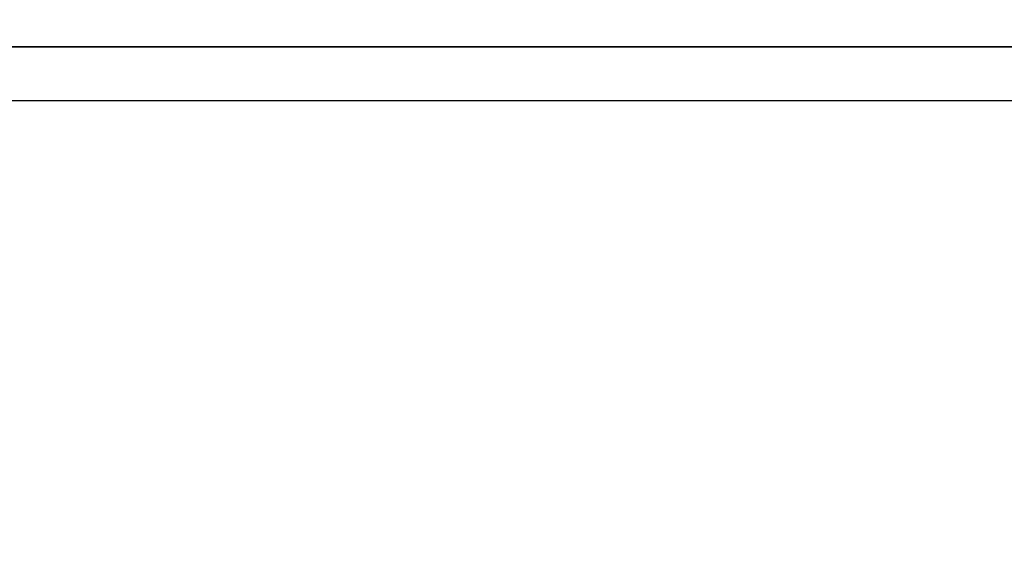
# Model space of a CAD drawing. Header units: inches. Extents: x 8001 to 766003, y -84601 to 563258.
# Tile 157 of 169: x 466066 to 475187, y 358448 to 363438. Entities that reach past the tile are written whole.
import ezdxf

# ---------------------------------------------------------------- set-up
doc = ezdxf.new("R2010")
doc.units = ezdxf.units.IN
doc.header["$MEASUREMENT"] = 0

msp = doc.modelspace()

# ---------------------------------------------------------------- linework, layer by layer
for points in [[(458584.1568194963, 432588.3641886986), (558584.1568194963, 432588.3641886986), (558584.1568194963, 363188.3641886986), (458584.1568194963, 363188.3641886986)], [(458584.1568194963, 363188.3641886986), (558584.1568194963, 363188.3641886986), (558584.1568194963, 293788.3641886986), (458584.1568194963, 293788.3641886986)], [(460584.1568194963, 362688.3641886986), (558084.1568194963, 362688.3641886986), (558084.1568194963, 294288.3641886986), (460584.1568194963, 294288.3641886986)]]:
    msp.add_lwpolyline(points, close=True)

doc.saveas('drawing.dxf')
